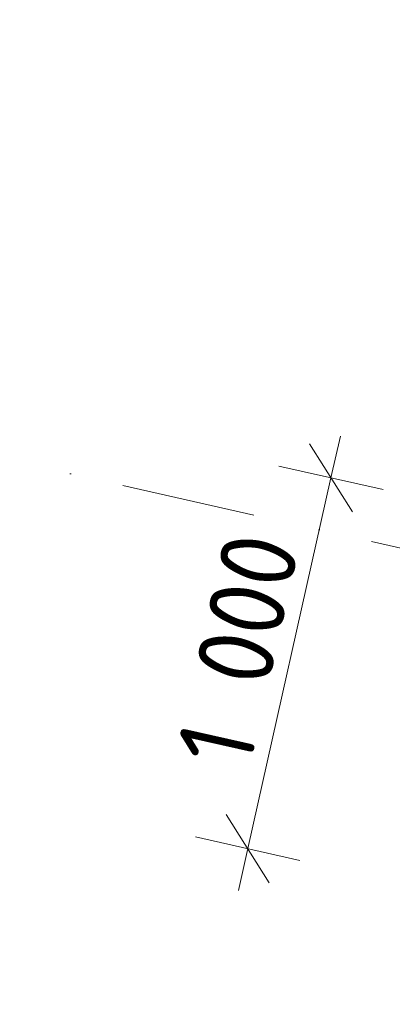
# Model space of a CAD drawing. Header units: millimetres. Extents: x -7213913 to -6985912, y 6023162 to 6205784.
# Tile 24 of 256: x -7206673 to -7205692, y 6167092 to 6169684. Entities that reach past the tile are written whole.
import ezdxf
from ezdxf.enums import TextEntityAlignment as Align

# ---------------------------------------------------------------- set-up
doc = ezdxf.new("R2010")
doc.units = ezdxf.units.MM
doc.header["$MEASUREMENT"] = 0
doc.linetypes.add('Штрихпунктирная', pattern=[670.277762, 352.777767, -176.388884, 0, -141.111112])
doc.layers.add('АР-Чертеж-Оси_Осевые размеры.АР', color=7, linetype='Continuous')
doc.layers.add('АР-Чертеж-Размеры.АР', color=7, linetype='Continuous')
for name, color, linetype, lineweight in [('АР-Чертеж-Оси_Осевые размеры.АР_Ном._пера__1', 7, 'Continuous', 0), ('АР-Чертеж-Оси_Осевые размеры.АР_Ном._пера__120', 7, 'Continuous', 0), ('АР-Чертеж-Размеры.АР_Ном._пера__1', 7, 'Continuous', 0)]:
    doc.layers.add(name, color=color, linetype=linetype, lineweight=lineweight)
doc.styles.add('РЎР“Р•РќР•Р\xa0Р\x98Р\xa0_РЎРўР\x98Р›Р¬_3', font='GOST_Common.ttf')
doc.styles.add('РЎР“Р•РќР•Р\xa0Р\x98Р\xa0_РЎРўР\x98Р›Р¬_5', font='GOTHIC.TTF')
doc.dimstyles.new('СГЕНЕРИР_СТИЛЬ__2', dxfattribs={"dimtxt": 400, "dimasz": 380, "dimexe": 0.18, "dimexo": 0.0625, "dimgap": 0, "dimtad": 1, "dimdec": 0, "dimzin": 0, "dimdsep": 46, "dimtxsty": 'РЎР“Р•РќР•Р\xa0Р\x98Р\xa0_РЎРўР\x98Р›Р¬_5', "dimblk": 'ARROWHEAD_6', "dimblk1": 'ARROWHEAD_6', "dimblk2": 'ARROWHEAD_6', "dimcen": 0.09, "dimse1": 1, "dimse2": 1, "dimclrd": 7, "dimclre": 7, "dimclrt": 7, "dimazin": 0, "dimtfac": 1, "dimtdec": 4, "dimtmove": 2, "dimatfit": 3, "dimfxl": 1, "dimtolj": 1, "dimtzin": 0, "dimarcsym": 0})
doc.dimstyles.new('СГЕНЕРИР_СТИЛЬ__6', dxfattribs={"dimtxt": 200, "dimasz": 142.5, "dimexe": 0.18, "dimexo": 0.0625, "dimgap": 0, "dimtad": 1, "dimdec": 0, "dimzin": 0, "dimdsep": 46, "dimtxsty": 'РЎР“Р•РќР•Р\xa0Р\x98Р\xa0_РЎРўР\x98Р›Р¬_3', "dimblk": 'ARROWHEAD_6', "dimblk1": 'ARROWHEAD_6', "dimblk2": 'ARROWHEAD_6', "dimcen": 0.09, "dimse1": 1, "dimse2": 1, "dimclrd": 7, "dimclre": 7, "dimclrt": 7, "dimazin": 0, "dimtfac": 1, "dimtdec": 4, "dimtmove": 0, "dimatfit": 3, "dimfxl": 1, "dimtolj": 1, "dimtzin": 0, "dimarcsym": 0})

# ---------------------------------------------------------------- blocks, each defined once
blk = doc.blocks.new('*D842', base_point=(-6566190.3, 6562677.8))
at = {"layer": 'АР-Чертеж-Оси_Осевые размеры.АР_Ном._пера__1', "color": 7, "linetype": 'Continuous', "lineweight": 0, "transparency": 16777216}
for p, q in [((-7203046.9, 6204959.5), (-7202981.2, 6205252.2)), ((-7202895.6, 6204720.6), (-7203198.2, 6205198.5)), ((-7202681, 6204877.4), (-7203412.8, 6205041.7)), ((-7212636.3, 6162263.2), (-7203046.9, 6204959.5)), ((-7212787.6, 6162502.1), (-7212485, 6162024.2)), ((-7212270.4, 6162181), (-7213002.2, 6162345.3)), ((-7212702, 6161970.5), (-7212636.3, 6162263.2))]:
    blk.add_line(p, q, dxfattribs=at)
at = {"layer": 'АР-Чертеж-Оси_Осевые размеры.АР_Ном._пера__1', "color": 7, "lineweight": 0, "transparency": 16777216, "insert": (-7207709.5, 6184564.6), "char_height": 400, "attachment_point": 7, "rotation": 77.3417, "style": 'РЎР“Р•РќР•Р\xa0Р\x98Р\xa0_РЎРўР\x98Р›Р¬_5'}
blk.add_mtext('\\A1;{\\pql;\\fCentury Gothic|b0|i0|c204|p0;\\W1.000000;43\xa0760}', dxfattribs=at)
blk = doc.blocks.new('ARROWHEAD_6')
at = {"color": 0, "linetype": 'Continuous', "lineweight": 0}
for p, q in [((-0.5, -0.5), (0.5, 0.5)), ((0, 0), (-1, 0))]:
    blk.add_line(p, q, dxfattribs=at)
blk = doc.blocks.new('*D890', base_point=(-6566190.3, 6562677.8))
at = {"layer": 'АР-Чертеж-Размеры.АР_Ном._пера__1', "color": 7, "linetype": 'Continuous', "lineweight": 0, "transparency": 16777216}
for p, q in [((-7205853.4, 6168477.9), (-7205828.7, 6168587.6)), ((-7205796.6, 6168388.3), (-7205910.1, 6168567.5)), ((-7205716.2, 6168447.1), (-7205990.6, 6168508.7)), ((-7206072.5, 6167502.1), (-7205853.4, 6168477.9)), ((-7206129.3, 6167591.7), (-7206015.8, 6167412.5)), ((-7205935.3, 6167471.3), (-7206209.7, 6167532.9)), ((-7206097.2, 6167392.3), (-7206072.5, 6167502.1))]:
    blk.add_line(p, q, dxfattribs=at)
at = {"layer": 'АР-Чертеж-Размеры.АР_Ном._пера__1', "color": 7, "lineweight": 0, "transparency": 16777216, "insert": (-7206067.2, 6167708.3), "char_height": 200, "attachment_point": 7, "rotation": 77.3417, "style": 'РЎР“Р•РќР•Р\xa0Р\x98Р\xa0_РЎРўР\x98Р›Р¬_3'}
blk.add_mtext('\\A1;{\\pql;\\fGOST Common|b0|i0|c204|p0;\\W1.000000;1\xa0000}', dxfattribs=at)
blk = doc.blocks.new('Стандартный Маркер Сетки[166]_1', base_point=(-7211301, 6169557.9))
at = {"layer": 'АР-Чертеж-Оси_Осевые размеры.АР_Ном._пера__120', "color": 7, "linetype": 'Штрихпунктирная', "lineweight": 0}
blk.add_line((-7210325.4, 6169338.8), (-7186224.8, 6163925.9), dxfattribs=at)
at = {"layer": 'АР-Чертеж-Оси_Осевые размеры.АР_Ном._пера__120', "color": 7, "lineweight": 0, "style": 'РЎР“Р•РќР•Р\xa0Р\x98Р\xa0_РЎРўР\x98Р›Р¬_5'}
blk.add_attdef('AC_MarkerText_1', text='', height=350, rotation=360, dxfattribs=at).set_placement((-7211788.9, 6169856.3), align=Align.TOP_CENTER)
blk = doc.blocks.new('Стандартный Маркер Сетки[185]_1', base_point=(-7211301, 6169557.9))
at = {"layer": 'АР-Чертеж-Оси_Осевые размеры.АР_Ном._пера__120', "color": 7, "linetype": 'Штрихпунктирная', "lineweight": 0}
blk.add_line((-7210325.4, 6169338.8), (-7186224.8, 6163925.9), dxfattribs=at)
at = {"layer": 'АР-Чертеж-Оси_Осевые размеры.АР_Ном._пера__120', "color": 7, "lineweight": 0, "style": 'РЎР“Р•РќР•Р\xa0Р\x98Р\xa0_РЎРўР\x98Р›Р¬_5'}
blk.add_attdef('AC_MarkerText_1', text='', height=350, rotation=360, dxfattribs=at).set_placement((-7211788.9, 6169856.3), align=Align.TOP_CENTER)

msp = doc.modelspace()

# ---------------------------------------------------------------- block references
at = {"layer": 'АР-Чертеж-Оси_Осевые размеры.АР', "color": 8, "linetype": 'Continuous', "lineweight": 15}
for name in ['Стандартный Маркер Сетки[166]_1', 'Стандартный Маркер Сетки[185]_1']:
    msp.add_blockref(name, (-7211301, 6169557.9), dxfattribs=at)

# ---------------------------------------------------------------- dimensions: what is measured, and where the dimension line sits
at = {"layer": 'АР-Чертеж-Оси_Осевые размеры.АР', "color": 7, "linetype": 'Continuous', "lineweight": 0}
dim = msp.add_linear_dim(base=(-7203046.9, 6204959.5), p1=(-7212924.8, 6162328), p2=(-7203353.8, 6205028.5), angle=77.3417, dimstyle='СГЕНЕРИР_СТИЛЬ__2', dxfattribs=at)
dim.commit()
dim.dimension.update_dxf_attribs({"geometry": '*D842', "text_midpoint": (-7207720.9, 6185426.5), "dimtype": 160, "text_rotation": 77.3417})
at = {"layer": 'АР-Чертеж-Размеры.АР', "color": 7, "linetype": 'Continuous', "lineweight": 0}
dim = msp.add_linear_dim(base=(-7205853.4, 6168477.9), p1=(-7206072.5, 6167502.1), p2=(-7205853.4, 6168477.9), angle=77.3417, dimstyle='СГЕНЕРИР_СТИЛЬ__6', dxfattribs=at)
dim.commit()
dim.dimension.update_dxf_attribs({"geometry": '*D890', "text_midpoint": (-7206089.6, 6168064.9), "dimtype": 160, "text_rotation": 77.3417})

doc.saveas('drawing.dxf')
